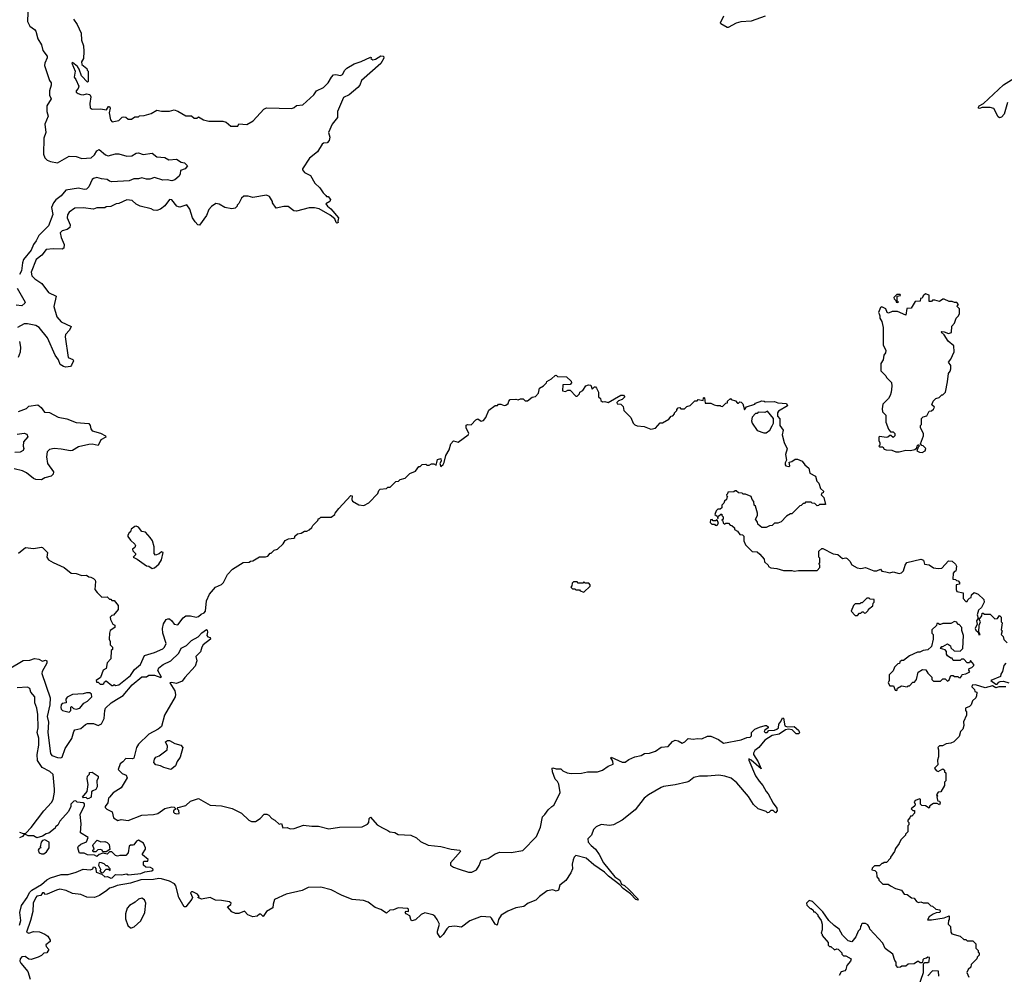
# Model space of a CAD drawing. Extents: x 2472589 to 2662339, y 701009 to 849030.
# Tile 236 of 256: x 2505876 to 2514407, y 822120 to 830392. Entities that reach past the tile are written whole.
import ezdxf

# ---------------------------------------------------------------- set-up
doc = ezdxf.new("R2010")
doc.units = 0

msp = doc.modelspace()

# ---------------------------------------------------------------- linework, layer by layer
at = {"layer": '0CON05XD'}
for points in [[(2505950, 830535), (2505943.8, 830375), (2505962.5, 830335), (2506005, 830306.7), (2506015, 830292.5), (2506033.3, 830225), (2506066, 830175), (2506076.2, 830125), (2506113.3, 830075), (2506115, 830060), (2506093.8, 830015), (2506091.2, 829995), (2506135.6, 829865.6), (2506147.5, 829845), (2506150, 829825), (2506133.8, 829775), (2506133.6, 829736.4), (2506148.8, 829705), (2506110, 829645), (2506110.8, 829595), (2506123.1, 829555), (2506092.5, 829485), (2506101.5, 829415), (2506084.3, 829365.7), (2506083.1, 829225), (2506095, 829196), (2506115, 829175.8), (2506141.7, 829161.7), (2506205, 829151.2), (2506305, 829210), (2506365, 829205.7), (2506415, 829190), (2506494, 829196), (2506525, 829220), (2506545, 829256.2), (2506565, 829266), (2506619.5, 829219.5), (2506642.7, 829212.7), (2506705, 829228), (2506735, 829228), (2506805, 829208), (2506847.1, 829212.9), (2506885, 829233.8), (2506905, 829238), (2506945, 829222.5), (2507025, 829235.8), (2507065, 829203.3), (2507135, 829197.5), (2507168.3, 829178.3), (2507235, 829182.5), (2507275, 829157.5), (2507305, 829150), (2507330, 829125), (2507310.7, 829099.3), (2507270, 829085), (2507266.7, 829055), (2507256.7, 829035), (2507220, 829005), (2507195, 828994.2), (2507155, 829004), (2507115, 829002.5), (2507045, 829024.3), (2507005, 829010.8), (2506975, 829010.6), (2506935, 829021.1), (2506905, 829011.9), (2506865, 829011.9), (2506825, 828996.7), (2506675, 828987.1), (2506655, 828992), (2506635, 829006.2), (2506585, 829011.9), (2506545, 829024), (2506514.3, 829015.7), (2506504.1, 829005.9), (2506475.7, 828944.3), (2506455, 828924), (2506435, 828919.2), (2506385, 828932), (2506276.7, 828915), (2506235.5, 828864.5), (2506189.7, 828830.3), (2506168.6, 828805), (2506150.8, 828765), (2506163.3, 828705), (2506126.4, 828605), (2506042.5, 828522.5), (2506019.4, 828475), (2505995.7, 828445), (2505976.5, 828395), (2505909.1, 828315), (2505900, 828285), (2505892.9, 828215), (2505874.6, 828185)], [(2512335, 830421.2), (2512215, 830378.2), (2512125, 830372.2), (2512085, 830360.9), (2512015, 830324.5), (2512005, 830324.5), (2511951.2, 830355), (2511947.5, 830365), (2511976, 830425)], [(2506342.5, 830395), (2506375, 830350), (2506407.5, 830275), (2506412.5, 830215), (2506430, 830165), (2506432.5, 830115), (2506430, 830055), (2506413, 830027), (2506413.6, 830003.6), (2506458.3, 829968.3), (2506460, 829955), (2506470, 829945), (2506470, 829855), (2506465, 829850), (2506412.5, 829905), (2506391.7, 829961.7), (2506376.7, 829985), (2506335, 830020), (2506327.5, 830015), (2506356.2, 829945), (2506346.7, 829895), (2506363.8, 829873.8), (2506387.5, 829815), (2506384, 829795), (2506366.2, 829775), (2506366.2, 829765), (2506381.4, 829751.4), (2506405, 829742.5), (2506425, 829740.8), (2506455, 829750), (2506483.6, 829743.6), (2506493.6, 829723.6), (2506483.3, 829665), (2506487, 829627), (2506505, 829617.5), (2506575, 829619.2), (2506628, 829612), (2506645, 829640), (2506655, 829640), (2506660, 829625), (2506652, 829585), (2506663.7, 829523.7), (2506676.1, 829506.1), (2506735, 829518), (2506765, 829547.5), (2506775, 829550), (2506796.7, 829546.7), (2506815, 829530), (2506845, 829530), (2506875, 829550), (2506905, 829550), (2506915, 829560), (2506955, 829562.5), (2507015, 829577.5), (2507065, 829607.5), (2507105, 829600), (2507175, 829600), (2507215, 829610), (2507245, 829600), (2507315, 829560), (2507365, 829560), (2507388.3, 829538.3), (2507411.7, 829538.3), (2507425, 829550), (2507470, 829525), (2507515, 829513.3), (2507635, 829513.3), (2507665, 829503.3), (2507705, 829470), (2507765, 829470), (2507775, 829490), (2507845, 829482.5), (2507900, 829515), (2507990, 829615), (2508015, 829627.5), (2508235, 829622.5), (2508255, 829630), (2508273, 829647), (2508330, 829655), (2508425, 829740), (2508447.5, 829775), (2508507.5, 829805), (2508547.5, 829845), (2508576.4, 829893.6), (2508595, 829912.5), (2508615, 829916.7), (2508655, 829907.5), (2508673, 829917), (2508693.3, 829955)], [(2508693.3, 829955), (2508709.3, 829970.7), (2508775, 830010), (2508835, 830030), (2508915, 830067.5), (2508920, 830065), (2508917.5, 830055), (2508935, 830042.9), (2508959.3, 830050.7), (2509005, 830079.2), (2509027.5, 830075), (2509030.7, 830059.3), (2509005, 830012.5), (2508836.2, 829863.8), (2508821.9, 829825), (2508806.4, 829803.6), (2508730.6, 829739.4), (2508681.7, 829718.3), (2508628.8, 829595), (2508630, 829545), (2508582.5, 829485), (2508552.5, 829415), (2508562.5, 829375), (2508557.5, 829345), (2508540, 829325), (2508507.5, 829322.5), (2508497, 829313), (2508455, 829247.5), (2508388.3, 829191.7), (2508325, 829100), (2508325, 829090), (2508345, 829067.5), (2508395, 829042.5), (2508433.3, 828975), (2508475.9, 828935.9), (2508505, 828890), (2508528.3, 828868.3), (2508535, 828860), (2508548.3, 828858.3), (2508570, 828835), (2508563, 828817), (2508530, 828795), (2508542.5, 828775), (2508572, 828752), (2508639.2, 828675), (2508632.5, 828645), (2508635.8, 828635), (2508625, 828628.8), (2508616.7, 828635), (2508606.7, 828665), (2508567.3, 828697.3), (2508471.7, 828751.7), (2508431.7, 828761.7), (2508385, 828762.5), (2508275, 828732.5), (2508250, 828735), (2508201.7, 828771.7), (2508165, 828772.5), (2508098.3, 828758.3), (2508067.5, 828805), (2508067.5, 828815), (2508050, 828845), (2508039.3, 828859.3), (2508015, 828872.5), (2507895, 828850), (2507855, 828862.5), (2507818.3, 828861.7), (2507797.5, 828845), (2507775, 828800), (2507760, 828785), (2507760, 828775), (2507741.7, 828758.3), (2507715, 828752.5), (2507653.6, 828763.6), (2507605, 828792.5), (2507575, 828800), (2507537, 828773), (2507513.9, 828746.1), (2507493.3, 828695), (2507435, 828612.5), (2507420, 828615), (2507395, 828640), (2507372.5, 828675), (2507348.8, 828748.8), (2507325, 828787.5), (2507265, 828767.5), (2507250.7, 828770.7), (2507237, 828777), (2507195, 828830), (2507175, 828832.5), (2507135, 828777.5), (2507095, 828750), (2507065, 828737.5), (2507035, 828742.5), (2507015, 828752.5), (2506920, 828775), (2506885, 828792.5), (2506850, 828825), (2506805, 828830), (2506735, 828797.5), (2506713, 828797), (2506665, 828772.5), (2506625, 828770), (2506615, 828760), (2506545, 828760), (2506515, 828748.8), (2506425, 828760.8), (2506355, 828758), (2506303.3, 828725), (2506289.5, 828700.5), (2506287.5, 828675), (2506313.8, 828615), (2506309.5, 828590.5), (2506287.7, 828572.3), (2506245, 828563.3), (2506226.7, 828545), (2506234, 828505), (2506261.2, 828445), (2506258.3, 828411.7), (2506245, 828403.8), (2506165, 828407.1), (2506105, 828401.2), (2506068.5, 828351.5), (2506018, 828315), (2505974.4, 828205), (2505981.2, 828171.2), (2506005.9, 828145.9), (2506067.5, 828105), (2506125, 828028.8), (2506193.3, 827995), (2506172.9, 827905), (2506197.9, 827817.9), (2506235, 827772.5), (2506321.7, 827731.7), (2506307.9, 827702.1), (2506274, 827665), (2506270, 827645), (2506296.7, 827465), (2506336.1, 827446.1), (2506342.5, 827435), (2506325, 827397.5), (2506315, 827387.5), (2506275, 827381.2), (2506255, 827386.2), (2506226.7, 827405), (2506213.6, 827443.6), (2506183.3, 827485), (2506117.5, 827635), (2506045.8, 827725), (2506015, 827741.9), (2505943, 827757), (2505913.6, 827756.4), (2505856.1, 827723.9)], [(2514435.5, 829675), (2514405, 829573.3), (2514383.6, 829546.4), (2514365, 829542.5), (2514355, 829550), (2514315, 829621.9), (2514285, 829631.8), (2514215, 829630), (2514193.3, 829623.3), (2514184.5, 829624.5), (2514182.5, 829635), (2514188, 829645), (2514226, 829664), (2514401.5, 829828.5), (2514492.2, 829885)], [(2505855.6, 828065), (2505922.5, 827945), (2505920, 827935), (2505895, 827911.2), (2505845, 827917.5)], [(2513695, 826642.5), (2513720, 826655), (2513727.5, 826675), (2513705, 826700), (2513692.5, 826702.5), (2513680, 826715), (2513707.5, 826785), (2513707, 826807), (2513680, 826855), (2513680, 826875), (2513690, 826885), (2513690, 826935), (2513705, 826950), (2513735, 826960), (2513755, 827000), (2513775, 827002.5), (2513795, 827017.5), (2513802.5, 827035), (2513780, 827055), (2513790, 827085), (2513815, 827110), (2513841.7, 827118.3), (2513865, 827140), (2513875, 827140), (2513897.5, 827165), (2513916.2, 827255), (2513923.6, 827326.4), (2513937.5, 827345), (2513942.5, 827365), (2513942.5, 827395), (2513923.3, 827425), (2513945, 827450), (2513972.5, 827515), (2513970, 827565), (2513920, 827605), (2513885, 827660), (2513860, 827685), (2513865, 827690), (2513885, 827687.5), (2513925, 827672.5), (2513948.3, 827681.7), (2513953, 827737), (2513977, 827763), (2513990, 827805), (2514010, 827825), (2514020, 827845), (2514020, 827885), (2514000, 827905), (2514001.7, 827918.3), (2514010, 827925), (2513995, 827940), (2513975, 827940), (2513955, 827950), (2513928.3, 827948.3), (2513885, 827970), (2513875, 827970), (2513845, 827950), (2513805, 827962.5), (2513785, 827960), (2513775, 827950), (2513755, 827950), (2513757.5, 828005), (2513725, 828016.7), (2513705, 828000), (2513695, 827980), (2513680, 827975), (2513678.3, 827951.7), (2513635, 827950), (2513599.3, 827890.7), (2513561.7, 827888.3), (2513555, 827830), (2513483, 827863), (2513435, 827862.5), (2513405, 827850), (2513393, 827853), (2513380, 827885), (2513345, 827902.5), (2513333, 827897), (2513317.5, 827855), (2513321.7, 827841.7), (2513330, 827825), (2513330, 827805), (2513347, 827777), (2513356.7, 827725), (2513356.7, 827575), (2513380, 827525), (2513377.5, 827505), (2513363.3, 827485), (2513357, 827443), (2513338.3, 827411.7), (2513338.3, 827348.3), (2513380, 827305), (2513385, 827290), (2513428.3, 827248.3), (2513432.5, 827215), (2513427.5, 827165), (2513417.5, 827135), (2513405, 827110), (2513355, 827060), (2513348.3, 827018.3), (2513353, 826993), (2513380, 826965), (2513380, 826905), (2513403, 826843), (2513421.7, 826821.7), (2513445, 826820), (2513460, 826805), (2513460, 826785), (2513445, 826770), (2513425, 826790), (2513415, 826790), (2513397, 826773), (2513385, 826770), (2513325, 826780), (2513320, 826775), (2513320, 826745), (2513330, 826725), (2513330, 826705), (2513320, 826695), (2513325, 826690), (2513355, 826690), (2513365, 826670), (2513383.6, 826663.6), (2513431.7, 826661.7), (2513468.3, 826648.3), (2513495, 826647.5), (2513555, 826662.5), (2513595, 826660), (2513631.7, 826668.3), (2513648.3, 826681.7), (2513651.7, 826698.3), (2513665, 826710), (2513670, 826695), (2513661.7, 826688.3), (2513650, 826655), (2513673, 826643), (2513695, 826642.5)], [(2513485, 827940), (2513490, 827945), (2513480, 827955), (2513480, 827995), (2513508.3, 828001.7), (2513505, 828010), (2513475, 828010), (2513450, 827985), (2513451.7, 827971.7), (2513468.3, 827958.3), (2513470, 827945), (2513485, 827940)], [(2505874.5, 827604.5), (2505883.3, 827555), (2505879.3, 827510.7), (2505864.2, 827465)], [(2510215, 827107.5), (2510237.5, 827107.5), (2510255, 827090), (2510275, 827090), (2510315, 827120), (2510345, 827127.5), (2510372.5, 827155), (2510380.7, 827199.3), (2510415, 827220), (2510440, 827245), (2510443.6, 827256.4), (2510485, 827280), (2510515, 827307.5), (2510525, 827310), (2510535, 827300), (2510615, 827296.7), (2510655, 827260), (2510657.5, 827245), (2510645, 827230), (2510581.7, 827228.3), (2510580, 827175), (2510605, 827170), (2510625, 827180), (2510645, 827180), (2510695, 827130), (2510705, 827130), (2510725, 827150), (2510730, 827165), (2510755, 827177.5), (2510781.9, 827218.1), (2510805, 827228), (2510823.6, 827223.6), (2510835, 827190), (2510855, 827210), (2510865, 827210), (2510875, 827200), (2510890, 827165), (2510890, 827125), (2510908.3, 827108.3), (2510911.7, 827091.7), (2510925, 827080), (2510945, 827082.5), (2510975, 827073.3), (2511085, 827136.7), (2511108.3, 827138.3), (2511117, 827127), (2511115, 827120), (2511095, 827100), (2511065, 827090), (2511050, 827075), (2511051.7, 827061.7), (2511085, 827060), (2511105, 827040), (2511110, 827005), (2511170, 826945), (2511190, 826895), (2511205, 826880), (2511225, 826872.5), (2511287, 826867), (2511345, 826843.3), (2511385, 826852.5), (2511425, 826897.5), (2511445, 826897.5), (2511499.3, 826930.7), (2511520, 826955), (2511535, 826960), (2511550, 826975), (2511550, 826985), (2511570, 827005), (2511570, 827015), (2511581.7, 827028.3), (2511595, 827030), (2511605, 827020), (2511635, 827020), (2511655, 827040), (2511685, 827050), (2511725, 827090), (2511745, 827090), (2511755, 827100), (2511797.5, 827092.5), (2511800, 827115), (2511805, 827117.5), (2511810, 827115), (2511815, 827070), (2511865, 827070), (2511893, 827053), (2511915, 827050), (2511945, 827050), (2511951.7, 827041.7), (2511965, 827040), (2511995, 827070), (2512008.3, 827071.7), (2512010, 827085), (2512035, 827110), (2512041.7, 827101.7), (2512078.3, 827088.3), (2512095, 827070), (2512105, 827070), (2512115, 827080), (2512128.3, 827078.3), (2512141.7, 827061.7), (2512155, 827010), (2512173, 827037), (2512245, 827060), (2512251.7, 827068.3), (2512305, 827090), (2512327, 827087), (2512335, 827080), (2512415, 827082.5), (2512445, 827072.5), (2512520, 827065), (2512527.5, 827045), (2512450, 827000), (2512442.5, 826985), (2512442.5, 826955), (2512461.7, 826931.7), (2512462.5, 826875), (2512492.5, 826835), (2512482.5, 826795), (2512498.3, 826728.3), (2512527, 826673), (2512510, 826625), (2512520, 826575), (2512507.5, 826552.5), (2512508.1, 826535), (2512515, 826524.4), (2512540.7, 826519.3), (2512547.5, 826525), (2512541.7, 826558.3), (2512567, 826563), (2512595, 826582.5), (2512615, 826582.5), (2512655, 826567.5), (2512677.5, 826535), (2512712.5, 826505), (2512721.7, 826461.7), (2512770, 826435), (2512781.7, 826391.7), (2512800, 826375), (2512815, 826330), (2512840, 826305), (2512838.3, 826291.7), (2512825, 826290), (2512820, 826275), (2512842.5, 826252.5), (2512858.3, 826191.7), (2512805, 826190), (2512798.3, 826181.7), (2512785, 826180), (2512765, 826200), (2512743, 826203), (2512735, 826210), (2512685, 826210), (2512675, 826200), (2512665, 826200), (2512648.3, 826181.7), (2512635, 826180), (2512565, 826110), (2512555, 826110), (2512520.7, 826089.3), (2512475, 826040), (2512445, 826030), (2512415, 826030), (2512395, 826010), (2512373, 826007), (2512345, 825990), (2512305, 825990), (2512291.7, 826001.7), (2512271.7, 826021.7), (2512268.3, 826038.3), (2512250, 826065), (2512270, 826095), (2512267.5, 826115), (2512250, 826175), (2512240, 826185), (2512237, 826217), (2512223, 826233), (2512215, 826260), (2512165, 826280), (2512145, 826280), (2512135, 826290), (2512103, 826293), (2512085, 826310), (2512075, 826310), (2512065, 826300), (2512011.7, 826298.3), (2512008.3, 826281.7), (2512000, 826275), (2512001.7, 826261.7), (2512010, 826255), (2512001.7, 826248.3), (2512000, 826235), (2511981.7, 826218.3), (2511978.3, 826201.7), (2511960, 826185), (2511958.3, 826161.7), (2511945, 826150), (2511925, 826150), (2511910, 826135), (2511900, 826105), (2511918.3, 826088.3), (2511925, 826070), (2511931.7, 826088.3), (2511951.7, 826108.3), (2511958.3, 826108.3), (2511960, 826095), (2511970, 826085), (2511970, 826065), (2511960, 826055), (2511968.3, 826048.3), (2511971.7, 826031.7), (2511985, 826020), (2511995, 826030), (2512018.3, 826028.3), (2512031.7, 826011.7), (2512045, 826010), (2512068.3, 825988.3), (2512070, 825975), (2512095, 825960), (2512115, 825930), (2512138.3, 825928.3), (2512150, 825915), (2512150, 825875), (2512165, 825840), (2512223, 825783), (2512265, 825780), (2512289.3, 825759.3), (2512327, 825717), (2512330, 825695), (2512360, 825665), (2512363.6, 825653.6), (2512383, 825643), (2512435, 825637.5), (2512495, 825620), (2512565, 825620), (2512585, 825612.5), (2512625, 825620), (2512785, 825620), (2512810, 825645), (2512810, 825665), (2512800, 825675), (2512810, 825685), (2512810, 825725), (2512800, 825735), (2512800, 825785), (2512825, 825810), (2512835, 825810), (2512925, 825763.3), (2512965, 825757.5), (2513005, 825723.8), (2513035, 825727.5), (2513045, 825722.5), (2513068.3, 825698.3), (2513085, 825666.7), (2513132.7, 825642.7), (2513165, 825637.5), (2513205, 825643.8), (2513275.7, 825615.7), (2513303.1, 825616.9), (2513335, 825630), (2513345, 825613.3), (2513381.7, 825608.3), (2513415, 825598.8), (2513445, 825606.7), (2513495, 825594), (2513515, 825600), (2513533.6, 825616.4), (2513547.5, 825665), (2513561.7, 825688.3), (2513685, 825717.5), (2513707, 825707), (2513715, 825672.5), (2513755, 825667.5), (2513795, 825642.5), (2513835, 825637.5), (2513865, 825640), (2513925, 825702.5), (2513955, 825700), (2513985, 825672.5), (2513993.3, 825655), (2513988.3, 825611.7), (2513975, 825610), (2513963, 825597), (2513960, 825545), (2513985, 825540), (2513991.7, 825531.7), (2514008.3, 825528.3), (2514020, 825515), (2514018.3, 825501.7), (2513990, 825495), (2513990, 825455), (2513997, 825437), (2514050, 825425), (2514050, 825375), (2514075, 825350), (2514085, 825350), (2514090, 825365), (2514105, 825380), (2514120, 825385), (2514121.7, 825408.3), (2514145, 825427.5), (2514180, 825415), (2514228.8, 825368.8), (2514231.2, 825345), (2514210.7, 825299.3), (2514184.2, 825275), (2514172.5, 825235), (2514180, 825205), (2514166.4, 825183.6), (2514170.8, 825155), (2514154.2, 825115), (2514160.6, 825100.6), (2514180, 825085), (2514185, 825060), (2514197.5, 825065), (2514187.5, 825085), (2514190, 825145), (2514200, 825175), (2514190, 825195), (2514212.5, 825225), (2514215, 825250), (2514225, 825250), (2514235, 825240), (2514285, 825240), (2514325, 825200), (2514348.3, 825201.7), (2514365, 825230), (2514380, 825215), (2514380, 825175), (2514387.5, 825165), (2514380, 825105), (2514390, 825095), (2514380, 825065), (2514397, 825047), (2514401.7, 825021.7), (2514431.7, 824991.7)], [(2505865, 825770), (2505925, 825817.5), (2505995, 825810), (2506065, 825820), (2506075, 825817.5), (2506105, 825787.5), (2506117.5, 825775), (2506112.5, 825735), (2506125, 825712.5), (2506165, 825686.7), (2506260, 825645), (2506322.5, 825595), (2506365, 825593.8), (2506415, 825576.7), (2506455, 825577.5), (2506475, 825562.5), (2506491.7, 825561.7), (2506515, 825550), (2506530, 825535), (2506533, 825523), (2506527.5, 825455), (2506547, 825427), (2506588.3, 825388.3), (2506635, 825390), (2506655, 825370), (2506665, 825370), (2506675, 825360), (2506695, 825360), (2506730, 825315), (2506728.3, 825281.7), (2506688.3, 825231.7), (2506675, 825230), (2506660, 825215), (2506663, 825193), (2506682.5, 825155), (2506700, 825145), (2506700, 825125), (2506660.7, 825099.3), (2506653.8, 825075), (2506652.5, 825025), (2506660, 825005), (2506660, 824975), (2506680, 824955), (2506680, 824935), (2506670, 824925), (2506667, 824853), (2506635, 824820), (2506625, 824770), (2506600, 824755), (2506577, 824693), (2506540, 824665), (2506541.7, 824651.7), (2506555, 824650), (2506573, 824633), (2506595, 824632.5), (2506605, 824640), (2506610, 824655), (2506625, 824662.5), (2506673, 824623), (2506687, 824623), (2506695, 824630), (2506705, 824622.5), (2506735, 824628.8), (2506835, 824708.1), (2506870, 824760), (2506923.3, 824805), (2506957.7, 824882.3), (2507045, 824908), (2507115, 824941.2), (2507130, 824955), (2507143.8, 824985), (2507117.5, 825075), (2507114.3, 825115), (2507122.9, 825157.1), (2507145.9, 825194.1), (2507159.3, 825200.7), (2507175, 825198.8), (2507195, 825183.3), (2507215, 825153.3), (2507245, 825147.5), (2507292.1, 825207.9), (2507314.4, 825225.6), (2507355, 825227.1), (2507405, 825215.8), (2507425, 825220.8), (2507448.6, 825241.4), (2507475, 825250.8), (2507486.9, 825265), (2507494, 825355), (2507521.2, 825415), (2507572.5, 825475), (2507623.6, 825496.4), (2507642.5, 825515), (2507677, 825583), (2507720.7, 825629.3), (2507813, 825687), (2507865, 825690), (2507875, 825700), (2507895, 825702.5), (2507953.6, 825736.4), (2508005, 825736.2), (2508025, 825742.5), (2508045, 825770), (2508055, 825770), (2508080, 825795), (2508110, 825805), (2508159.3, 825850.7), (2508175, 825880), (2508205, 825892.5), (2508251.7, 825898.3), (2508260, 825905), (2508260, 825915), (2508283, 825937), (2508315, 825942.5), (2508345, 825960), (2508365, 825960), (2508385, 825970), (2508408.3, 825991.7), (2508415, 826010), (2508458.3, 826051.7), (2508465, 826070), (2508475, 826070), (2508485, 826080), (2508575, 826080), (2508607, 826103), (2508610, 826115), (2508642.5, 826155), (2508745, 826267.5), (2508757, 826267), (2508752.5, 826235), (2508760.7, 826220.7), (2508815, 826187.5), (2508857, 826183), (2508900, 826205), (2508980, 826285), (2508988.3, 826311.7), (2509000, 826325), (2509055, 826330), (2509065, 826340), (2509085, 826340), (2509135, 826390), (2509157, 826393), (2509173, 826407), (2509215, 826420), (2509255, 826460), (2509305, 826480), (2509335, 826520), (2509345, 826520), (2509363, 826537), (2509395, 826540), (2509405, 826532.5), (2509425, 826532.5), (2509445, 826542.5), (2509465, 826542.5), (2509485, 826532.5), (2509495, 826580), (2509525, 826590), (2509526.7, 826565), (2509517.5, 826545), (2509525, 826520), (2509545, 826537.5), (2509553.3, 826555), (2509568.8, 826615), (2509595.9, 826664.1), (2509611.2, 826715), (2509635, 826742.5), (2509675, 826730), (2509762.5, 826795), (2509767.5, 826805), (2509743.3, 826855), (2509745, 826877.5), (2509755, 826882.5), (2509788.3, 826881.7), (2509827, 826923), (2509845, 826932.5), (2509875, 826912.5), (2509895, 826917.5), (2509916.1, 826943.9), (2509941.7, 827008.3), (2509995, 827050), (2510015, 827050), (2510025, 827060), (2510045, 827060), (2510075, 827047.5), (2510089.3, 827050.7), (2510107.5, 827065), (2510113, 827087), (2510125, 827100), (2510175, 827102.5), (2510195, 827097.5), (2510215, 827107.5)], [(2505865, 826997.5), (2505935, 827023.8), (2505956.1, 827043.9), (2506033, 827053), (2506061.7, 827031.7), (2506091.7, 826991.7), (2506135, 826987.5), (2506208.3, 826948.3), (2506285, 826934.2), (2506365, 826900.8), (2506475, 826892.5), (2506487.5, 826875), (2506492.5, 826845), (2506505, 826830), (2506575, 826808.1), (2506620, 826785), (2506622.5, 826775), (2506577.7, 826752.3), (2506555, 826703.3), (2506503.6, 826713.6), (2506475, 826712), (2506385, 826690.8), (2506335, 826660), (2506315, 826654.3), (2506235, 826670.6), (2506175, 826675.6), (2506135, 826667.5), (2506113.7, 826646.3), (2506107.1, 826605), (2506117.5, 826545), (2506170, 826475), (2506165.9, 826454.1), (2506150, 826435), (2506095, 826422), (2506065, 826405.7), (2506015, 826406), (2505995, 826416), (2505936.2, 826466.2), (2505901.7, 826481.7), (2505828.9, 826498.9)], [(2512345, 826812.5), (2512376.4, 826833.6), (2512397, 826873), (2512407.5, 826895), (2512407.5, 826935), (2512355, 827000), (2512331.7, 826988.3), (2512275, 826990), (2512265, 826980), (2512251.7, 826978.3), (2512221.7, 826948.3), (2512217.5, 826915), (2512222.5, 826895), (2512265, 826832.5), (2512323, 826813), (2512345, 826812.5)], [(2505855, 826801.2), (2505915, 826810), (2505939.3, 826799.3), (2505946.4, 826776.4), (2505910, 826735), (2505906.7, 826695), (2505912.5, 826675), (2505905, 826657.5), (2505880, 826645), (2505835, 826642.5)], [(2507025, 825637.5), (2507045, 825642.5), (2507082.5, 825675), (2507105, 825710), (2507120, 825775), (2507105, 825780), (2507085, 825762.5), (2507051.7, 825751.7), (2507042.5, 825765), (2507042.5, 825825), (2507026.7, 825875), (2507007.5, 825905), (2506965, 825950), (2506935, 825957.5), (2506905, 825993.3), (2506885, 826003.3), (2506875, 826000), (2506841.7, 825978.3), (2506837.5, 825955), (2506823.6, 825946.4), (2506813.3, 825925), (2506813.9, 825913.9), (2506835, 825882.5), (2506875, 825847.5), (2506880, 825835), (2506873, 825817), (2506853.8, 825805), (2506855, 825790), (2506880, 825765), (2506880, 825755), (2506860, 825735), (2506895, 825717.5), (2506975, 825660), (2506995, 825656.7), (2507025, 825637.5)], [(2511915, 826010), (2511930, 826025), (2511918.3, 826058.3), (2511905, 826050), (2511885, 826050), (2511875, 826060), (2511861.7, 826058.3), (2511860, 826035), (2511871.7, 826021.7), (2511895, 826020), (2511901.7, 826011.7), (2511915, 826010)], [(2510765, 825430), (2510818.3, 825481.7), (2510820, 825495), (2510808.3, 825508.3), (2510775, 825510), (2510765, 825520), (2510755, 825510), (2510715, 825510), (2510705, 825520), (2510675, 825520), (2510661.7, 825508.3), (2510660, 825485), (2510650, 825475), (2510665, 825460), (2510685, 825460), (2510695, 825450), (2510725, 825450), (2510731.7, 825441.7), (2510765, 825430)], [(2513135, 825230), (2513151.7, 825248.3), (2513165, 825250), (2513175, 825260), (2513185, 825260), (2513195, 825250), (2513208.3, 825251.7), (2513228.3, 825271.7), (2513230, 825285), (2513268.3, 825311.7), (2513270, 825335), (2513280, 825345), (2513278.3, 825368.3), (2513245, 825370), (2513235, 825380), (2513215, 825380), (2513175, 825340), (2513165, 825340), (2513155, 825330), (2513115, 825330), (2513100, 825315), (2513080, 825265), (2513115, 825230), (2513135, 825230)], [(2513475, 824580), (2513481.7, 824598.3), (2513515, 824620), (2513565, 824610), (2513575, 824620), (2513585, 824620), (2513615, 824650), (2513628.3, 824651.7), (2513647, 824673), (2513661.7, 824738.3), (2513698.3, 824761.7), (2513728.3, 824758.3), (2513745, 824730), (2513780, 824695), (2513780, 824675), (2513795, 824660), (2513855, 824660), (2513875, 824680), (2513895, 824680), (2513915, 824660), (2513928.3, 824671.7), (2513945, 824710), (2513965, 824710), (2513975, 824700), (2514005, 824700), (2514011.7, 824691.7), (2514025, 824690), (2514040, 824705), (2514041.7, 824718.3), (2514075, 824722.5), (2514108.3, 824741.7), (2514100, 824755), (2514101.7, 824768.3), (2514125, 824777.5), (2514143, 824797), (2514143.3, 824805), (2514115, 824840), (2514105, 824820), (2514085, 824820), (2514055, 824850), (2514035, 824850), (2514025, 824840), (2513965, 824840), (2513955, 824860), (2513945, 824860), (2513915, 824880), (2513907.5, 824895), (2513907, 824917), (2513895, 824930), (2513853, 824943), (2513865, 824960), (2513875, 824960), (2513915, 824982.5), (2513940, 824965), (2513945, 824950), (2513973, 824923), (2514025, 824920), (2514047, 824943), (2514052.5, 825055), (2514038.3, 825098.3), (2514040, 825125), (2514015, 825150), (2514005, 825150), (2513995, 825170), (2513975, 825177.5), (2513945, 825160), (2513875, 825160), (2513855, 825150), (2513845, 825150), (2513835, 825160), (2513821.7, 825158.3), (2513818.3, 825141.7), (2513780, 825105), (2513780, 825075), (2513790, 825065), (2513790, 825025), (2513775, 824960), (2513745, 824930), (2513703, 824927), (2513675, 824910), (2513655, 824910), (2513585, 824880), (2513535, 824840), (2513515, 824840), (2513501.7, 824828.3), (2513498.3, 824811.7), (2513485, 824810), (2513455, 824780), (2513445, 824750), (2513410, 824715), (2513410, 824665), (2513400, 824645), (2513415, 824620), (2513448.3, 824618.3), (2513461.7, 824581.7), (2513475, 824580)], [(2505785, 824765.5), (2505905, 824840), (2505965, 824841.4), (2506005, 824856.7), (2506041.7, 824851.7), (2506073.9, 824833.9), (2506099.3, 824840.7), (2506112.5, 824835), (2506111.2, 824815), (2506071.2, 824745), (2506068, 824725), (2506139.4, 824515), (2506136.4, 824455), (2506115.5, 824355), (2506124.6, 824305), (2506119.6, 824215), (2506144.1, 824034.1), (2506155, 824016.7), (2506205, 823997.5), (2506233.9, 823996.1), (2506245, 824002.5), (2506270.6, 824075), (2506327.4, 824162.6), (2506345, 824223.3), (2506355, 824238.8), (2506405, 824250.6), (2506445, 824285.6), (2506465, 824293.3), (2506515, 824292.5), (2506555, 824275.6), (2506585, 824290.6), (2506608.5, 824335), (2506613.5, 824405), (2506620.6, 824425), (2506668.1, 824471.9), (2506715, 824500.5), (2506773, 824537), (2506851.3, 824628.7), (2506935, 824697.1), (2506975, 824698), (2506995, 824710.8), (2507045, 824712.2), (2507099.5, 824690.5), (2507103.3, 824695), (2507073.4, 824753.4), (2507082.5, 824775), (2507120, 824805), (2507185, 824835.8), (2507255, 824903.8), (2507275, 824946.7), (2507320.3, 824969.7), (2507365, 825012), (2507422.5, 825045), (2507455, 825080), (2507495, 825107.5), (2507501.7, 825101.7), (2507503.3, 825085), (2507497.1, 825055), (2507505, 825044.3), (2507527, 825037), (2507528, 825025), (2507466, 824975), (2507454.5, 824955.5), (2507443.8, 824915), (2507403.3, 824875), (2507410, 824835), (2507395, 824791.2), (2507307.1, 824692.9), (2507285, 824658.6), (2507235, 824639.2), (2507191.2, 824648.8), (2507177.5, 824645), (2507220, 824575), (2507226.7, 824545), (2507222.5, 824525), (2507130, 824365), (2507103.6, 824266.4), (2507076.1, 824243.9), (2506995, 824201.2), (2506905, 824113.3), (2506888.8, 824085), (2506866.4, 823993.6), (2506853.6, 823986.4), (2506795, 823990.8), (2506769.8, 823960.2), (2506746.2, 823943.8), (2506730, 823895), (2506765, 823858.8), (2506797.5, 823845), (2506806.4, 823823.6), (2506753.9, 823736.1), (2506685, 823691.2), (2506653.8, 823655), (2506646.2, 823645), (2506638.8, 823605), (2506617.5, 823575), (2506617.5, 823565), (2506630.7, 823550.7), (2506678.3, 823528.3), (2506690, 823475), (2506725, 823452.5), (2506755, 823460), (2506815, 823453.8), (2506935, 823497.5), (2507035, 823504.2), (2507073.8, 823513.8), (2507132.3, 823557.7), (2507195, 823570), (2507215, 823567.5), (2507230, 823555), (2507207.5, 823535), (2507207.5, 823525), (2507217.5, 823515), (2507235, 823510), (2507257, 823513), (2507255, 823540), (2507240, 823555), (2507250, 823565), (2507315, 823582.5), (2507355, 823620), (2507425, 823642.5), (2507525, 823586.7), (2507625, 823580), (2507717.7, 823557.7), (2507797.5, 823515), (2507862.5, 823455), (2507885, 823443.3), (2507920, 823445), (2507959.3, 823470.7), (2507993, 823507), (2508017, 823507), (2508035, 823500), (2508060.7, 823470.7), (2508086.4, 823456.4), (2508125, 823420), (2508145, 823427.5), (2508155, 823390), (2508193.3, 823393.3), (2508219.3, 823379.3), (2508255, 823383.8), (2508335, 823413.3), (2508406.1, 823403.9), (2508465, 823403.8), (2508555, 823381.2), (2508646.4, 823393.6), (2508843, 823397), (2508889.3, 823420.7), (2508900, 823435), (2508905, 823470), (2508915, 823480), (2508973.6, 823413.6), (2509018.3, 823388.3), (2509067, 823367), (2509083, 823353), (2509125, 823347.5), (2509155, 823332.5), (2509266.4, 823326.4), (2509315, 823302.5), (2509349.3, 823269.3), (2509415, 823237.5), (2509525, 823226.7), (2509613.6, 823203.6), (2509690, 823195), (2509696.2, 823185), (2509608.7, 823085), (2509609.6, 823065), (2509635, 823047.3), (2509685, 823030), (2509763.8, 823005), (2509795, 823004.7), (2509835.3, 823024.7), (2509858.2, 823061.8), (2509875, 823108), (2509935, 823122), (2509995, 823164.2), (2510035, 823178), (2510135, 823173.8), (2510235, 823191.2), (2510355, 823312.5), (2510389.2, 823395), (2510406.7, 823485), (2510427.5, 823505), (2510454.1, 823545.9), (2510487.5, 823575)], [(2514420, 824815), (2514403, 824797), (2514392.5, 824745), (2514378.3, 824721.7), (2514375, 824700), (2514290, 824665), (2514335, 824633.3), (2514345, 824633.3), (2514358.8, 824651.2), (2514372.3, 824657.7), (2514398.8, 824661.2), (2514445, 824646.5)], [(2514420.2, 824609.8), (2514358.6, 824611.4), (2514335, 824601.4), (2514305, 824620), (2514241.2, 824601.2), (2514157, 824627), (2514127.5, 824625), (2514125, 824610), (2514148.3, 824588.3), (2514151.7, 824571.7), (2514170, 824565), (2514167, 824533), (2514160, 824515), (2514131.7, 824488.3), (2514120, 824455), (2514105, 824440), (2514070, 824425), (2514070, 824405), (2514080, 824395), (2514080, 824365), (2514053, 824307), (2514057, 824277), (2514046.7, 824245), (2514027.5, 824222.5), (2514015, 824180), (2513970, 824135), (2513945, 824122.5), (2513903, 824117), (2513871.7, 824098.3), (2513845, 824100), (2513830, 824085), (2513837.5, 824065), (2513836.7, 824005), (2513827.5, 823975), (2513830, 823935), (2513802.5, 823905), (2513817.5, 823885), (2513835, 823876.7), (2513875, 823900), (2513888.3, 823888.3), (2513890, 823875), (2513900, 823865), (2513900, 823795), (2513890, 823785), (2513890, 823755), (2513858.3, 823701.7), (2513835, 823697.5), (2513820, 823675), (2513830, 823665), (2513822.5, 823657.5), (2513828.3, 823628.3), (2513831.7, 823621.7), (2513845, 823620)], [(2505875, 823352.5), (2505905, 823340), (2505928.3, 823341.7), (2505976.7, 823393.3), (2506085, 823537.5), (2506151.7, 823608.3), (2506165.7, 823635), (2506177, 823697), (2506178.9, 823725), (2506165, 823850), (2506137, 823877), (2506070.6, 823910.6), (2506031.3, 823971.3), (2506026.4, 824025), (2506042.2, 824105), (2506041.4, 824165), (2506028.6, 824215), (2506035.6, 824255), (2506032.3, 824372.3), (2506023.3, 824425), (2506007, 824473), (2506006.7, 824525), (2505973.3, 824565), (2505965, 824597.5), (2505945, 824606.7), (2505855, 824602.5)], [(2506305, 824392.5), (2506320, 824405), (2506320, 824435), (2506325, 824440), (2506343, 824423), (2506365, 824416.7), (2506396.7, 824425), (2506430.7, 824469.3), (2506465, 824487.5), (2506500, 824525), (2506498.3, 824548.3), (2506485, 824560), (2506455, 824560), (2506425, 824550), (2506335, 824543.3), (2506288.3, 824521.7), (2506276.7, 824505), (2506278.3, 824471.7), (2506245, 824467.5), (2506234.2, 824455.8), (2506232.7, 824432.7), (2506236.4, 824416.4), (2506246.4, 824406.4), (2506305, 824392.5)], [(2510487.5, 823575), (2510505, 823586.7), (2510515.7, 823604.3), (2510557.5, 823695), (2510547, 823767), (2510535, 823790), (2510515, 823810), (2510492.5, 823875), (2510490, 823905), (2510495, 823910), (2510525, 823900), (2510565, 823900), (2510583, 823883), (2510620, 823865), (2510655, 823860), (2510743, 823863), (2510797, 823873), (2510883, 823873), (2510925, 823887.5), (2510975, 823923.3), (2511018, 823942), (2511015.7, 823965.7), (2510997.5, 823995), (2511000, 824000), (2511095, 823956.7), (2511121.7, 823958.3), (2511155, 823982.5), (2511205, 824003.3), (2511260, 824015), (2511288.3, 824031.7), (2511333, 824037), (2511385, 824053.3), (2511435, 824086.7), (2511495, 824093.3), (2511533.6, 824136.4), (2511555, 824147.5), (2511581.7, 824141.7), (2511615, 824122.5), (2511640, 824135), (2511668.3, 824161.7), (2511715, 824156.7), (2511745, 824163.3), (2511785, 824160), (2511835, 824182.5), (2511865, 824182.5), (2511930, 824155), (2511975, 824122), (2512127.6, 824152.4), (2512175, 824170.6), (2512205, 824174.4), (2512216.2, 824185), (2512217.5, 824215), (2512245, 824242.5), (2512285, 824262.5), (2512335, 824276.7), (2512347, 824277), (2512360, 824265), (2512360, 824255), (2512333.6, 824236.4), (2512327.5, 824225), (2512335, 824214.4), (2512352.5, 824215), (2512366.2, 824233.8), (2512415, 824236), (2512435, 824242.9), (2512449.2, 824255), (2512453, 824287), (2512470.7, 824309.3), (2512485, 824342.5), (2512495, 824340), (2512505, 824273.3), (2512525, 824264), (2512585, 824268), (2512622.9, 824235), (2512634, 824215), (2512627.1, 824202.9), (2512605, 824202.5), (2512569.1, 824239.1), (2512536.7, 824243.3), (2512510.9, 824239.1), (2512455, 824201.2), (2512395, 824187.8), (2512331.7, 824148.3), (2512280, 824085), (2512245, 824060), (2512233.4, 824036.6), (2512234.6, 824025), (2512275, 823961.4), (2512299.3, 823900.7), (2512215, 823975.7), (2512195, 823986.7), (2512193.8, 823976.2), (2512250.5, 823840.5), (2512282, 823792), (2512315, 823756.7), (2512342.5, 823705), (2512362.5, 823685), (2512403, 823603), (2512435, 823560), (2512440, 823535), (2512425, 823520), (2512405, 823540), (2512385, 823540), (2512368.3, 823521.7), (2512355, 823520), (2512345, 823530), (2512275, 823552.5), (2512235, 823592.5), (2512190.3, 823660.3), (2512089.3, 823779.3), (2512039.8, 823819.8), (2511985, 823838.1), (2511934.1, 823845.9), (2511835, 823836), (2511765, 823837.5), (2511715.8, 823824.2), (2511675, 823791.4), (2511655, 823783.3), (2511555, 823761.2), (2511455, 823748), (2511435, 823738.8), (2511325, 823674), (2511286.7, 823645), (2511208.8, 823545), (2511095.4, 823454.6), (2511020, 823415), (2510985, 823408.6), (2510915, 823417.5), (2510871.3, 823398.7), (2510848, 823375), (2510830, 823325), (2510800, 823295), (2510802, 823265), (2510826.7, 823235), (2510863.8, 823205), (2510897, 823157), (2510934.4, 823085), (2511033.6, 822963.6), (2511075.3, 822935.3), (2511091.1, 822901.1), (2511115, 822890.6), (2511155, 822855.7), (2511231.4, 822775), (2511235, 822761.2), (2511215, 822768.6), (2511168.5, 822818.5), (2511104.7, 822864.7), (2511076.1, 822896.1), (2510978.9, 822968.9), (2510944, 823005), (2510849.4, 823069.4), (2510785.6, 823125), (2510695, 823148.8), (2510679.5, 823135), (2510672.1, 823112.1), (2510663.5, 823075), (2510666, 823035), (2510652, 822998), (2510607.7, 822932.3), (2510555, 822893.3), (2510545, 822847.5), (2510525, 822840), (2510495, 822850.8), (2510445, 822844.5), (2510378.6, 822795), (2510348, 822762), (2510282.5, 822735), (2510243.2, 822706.8), (2510174.5, 822694.5), (2510105, 822667.1), (2510048.9, 822631.1), (2510025.6, 822595), (2510013.3, 822546.7), (2509995, 822553.8), (2509965, 822606.7), (2509955, 822613.8), (2509875, 822619.4), (2509775, 822584.5), (2509705, 822528), (2509645, 822538), (2509595, 822531.2), (2509576.2, 822515), (2509545, 822463.3), (2509520, 822440), (2509496.2, 822476.2), (2509495.8, 822495), (2509512, 822555), (2509493.8, 822595), (2509473.2, 822623.2), (2509454.5, 822634.5), (2509385, 822651.4), (2509355, 822639.2), (2509305, 822591.2), (2509275, 822583.8), (2509264, 822595), (2509255, 822626.7), (2509225, 822642.5), (2509216.2, 822655), (2509225, 822666.2), (2509245.7, 822664.3), (2509245, 822683.3), (2509235, 822688.9), (2509156.7, 822695), (2509115, 822677.8), (2509083.8, 822675), (2509055, 822650), (2509005, 822681.3), (2508955, 822700), (2508895, 822743.6), (2508855, 822760.4), (2508757.6, 822767.6), (2508664.6, 822804.6), (2508575, 822852.9), (2508485, 822874.6), (2508375, 822870.9), (2508322.6, 822847.4), (2508185, 822813.5), (2508085, 822766.7), (2508073.3, 822726.7), (2508070, 822695), (2508013.3, 822665), (2507985, 822620), (2507965, 822640), (2507955, 822640), (2507935, 822623.3), (2507895, 822617.5), (2507853.9, 822633.9), (2507825, 822667.5), (2507775, 822647.5), (2507745, 822647.5), (2507715, 822662.5), (2507677.5, 822705), (2507706.2, 822725), (2507708.8, 822735), (2507695, 822746.7), (2507625, 822760), (2507572.4, 822762.4), (2507525, 822784), (2507450.7, 822770.7), (2507420, 822785), (2507430, 822795), (2507416, 822815), (2507375, 822835.8), (2507364.3, 822835.7), (2507356.2, 822825), (2507373.3, 822785), (2507368.3, 822771.7), (2507316, 822704), (2507300, 822705), (2507255.7, 822785), (2507230, 822885), (2507217.8, 822905), (2507175, 822926), (2507105, 822947.1), (2507080.2, 822949.8), (2507035, 822940), (2506925, 822937.4), (2506835, 822909.7), (2506719.8, 822890.2), (2506685, 822875.6), (2506653.3, 822865), (2506632.5, 822845), (2506566.1, 822803.9), (2506525, 822786.7), (2506457, 822787), (2506405, 822810), (2506335, 822820), (2506277.5, 822845), (2506225, 822857.5), (2506195, 822850), (2506115, 822813.3), (2506095, 822812.5), (2506087.5, 822825), (2506075, 822826), (2506058, 822802), (2506025, 822795.6), (2506015, 822786), (2505992.2, 822735), (2505989.5, 822665), (2505971.1, 822585), (2505933.9, 822483.9), (2505955, 822476.7), (2505995, 822490), (2506047.7, 822487.7), (2506095, 822467.5), (2506119.3, 822449.3), (2506140, 822415), (2506140, 822405), (2506103.3, 822375), (2506105, 822360), (2506127.5, 822335), (2506110, 822305), (2506085, 822302.5), (2506065, 822282.5), (2506035, 822267.5), (2505975, 822248), (2505955, 822251.2), (2505924.1, 822274.1), (2505895, 822270.8), (2505879.2, 822255), (2505878.1, 822235), (2505885.6, 822215), (2505945.5, 822145), (2505968.2, 822078.2)], [(2507185, 823895.8), (2507125, 823910.9), (2507097.4, 823927.4), (2507056.7, 823935), (2507038.6, 823955), (2507043.9, 823983.9), (2507055, 824001.2), (2507085.8, 824014.2), (2507152.5, 824065), (2507156.4, 824096.4), (2507140, 824135), (2507157, 824147), (2507175, 824146.7), (2507219.7, 824119.7), (2507272.5, 824105), (2507289.2, 824085), (2507267.7, 824002.3), (2507241.2, 823965), (2507225, 823926.7), (2507195, 823899.2), (2507185, 823895.8)], [(2506465, 823640), (2506451.7, 823651.7), (2506425, 823650), (2506420, 823655), (2506460, 823705), (2506470, 823765), (2506460, 823815), (2506463, 823837), (2506480, 823855), (2506481.7, 823868.3), (2506505, 823872.5), (2506556, 823836), (2506556.4, 823823.6), (2506543.3, 823796.7), (2506547.5, 823745), (2506535, 823720), (2506509.3, 823710.7), (2506499.3, 823700.7), (2506496.2, 823653.8), (2506475, 823642.5), (2506465, 823640)], [(2505875.3, 822545), (2505885.3, 822585.3), (2505877.5, 822655), (2505890.4, 822715), (2505941.5, 822785), (2505960.7, 822829.3), (2505980.7, 822849.3), (2506065, 822899.1), (2506111.6, 822938.4), (2506144.1, 822955.9), (2506235, 822983.3), (2506297.5, 822985), (2506365, 823004.4), (2506425, 823032), (2506490, 823025), (2506510, 823035), (2506515, 823050), (2506528.3, 823048.3), (2506537, 823037), (2506540, 823005), (2506588.3, 822988.3), (2506615, 822963.8), (2506636.7, 822966.7), (2506665, 822952.5), (2506676.2, 822955), (2506706.7, 822983.3), (2506755, 822980.8), (2506805, 822990), (2506815, 822982.5), (2506898.3, 822991.7), (2506925, 822993.3), (2506961.7, 823008.3), (2507020, 823015), (2507032.5, 823025), (2507030, 823035), (2507010, 823045), (2506968.3, 823048.3), (2506950, 823065), (2506950, 823095), (2506955, 823100), (2506985, 823100), (2506990, 823115), (2506940, 823155), (2506940, 823165), (2506967.5, 823205), (2506967.5, 823215), (2506947.5, 823255), (2506905, 823282.5), (2506887, 823273), (2506865, 823242.5), (2506855, 823237.5), (2506835, 823240), (2506825, 823230), (2506817, 823173), (2506795, 823150), (2506745, 823150), (2506723.6, 823143.6), (2506705, 823150), (2506675, 823180), (2506655, 823180), (2506635, 823160), (2506595, 823170), (2506563.3, 823156.7), (2506545, 823140), (2506523, 823153), (2506464.1, 823154.1), (2506435, 823170), (2506395, 823170), (2506390, 823175), (2506380, 823215), (2506385, 823230), (2506405, 823247.5), (2506455, 823267.5), (2506470, 823305), (2506402.5, 823345), (2506408, 823425), (2506400, 823505), (2506436.4, 823583.6), (2506436.7, 823596.7), (2506427, 823607), (2506375, 823610), (2506361.7, 823621.7), (2506345, 823620), (2506320, 823595), (2506320, 823575), (2506298.8, 823531.2), (2506224.2, 823445.8), (2506206.7, 823413.3), (2506185, 823397.5), (2506182.5, 823385), (2506127.7, 823342.3), (2506105, 823336), (2506073.9, 823316.1), (2506025, 823303.3), (2505995, 823320), (2505948.3, 823318.3), (2505925, 823330), (2505911.7, 823328.3), (2505900, 823315), (2505875, 823302.5)], [(2513845, 823620), (2513852.5, 823605), (2513845, 823587.5), (2513825, 823600), (2513795, 823600), (2513761.7, 823578.3), (2513755, 823560), (2513725, 823580), (2513691.7, 823581.7), (2513680, 823595), (2513680, 823635), (2513675, 823640), (2513633.6, 823626.4), (2513627.5, 823615), (2513633.8, 823595), (2513630.7, 823579.3), (2513600, 823555), (2513615, 823540), (2513628.3, 823538.3), (2513630, 823515), (2513605, 823490), (2513595, 823490), (2513590, 823475), (2513570, 823455), (2513570, 823445), (2513580, 823435), (2513580, 823415), (2513570, 823405), (2513570, 823355), (2513550, 823335), (2513550, 823325), (2513510, 823285), (2513497, 823253), (2513465, 823210), (2513457, 823183), (2513420, 823135), (2513420, 823125), (2513385, 823090), (2513365, 823090), (2513355, 823080), (2513345, 823080), (2513325, 823060), (2513281.7, 823058.3), (2513261.7, 823038.3), (2513260, 823025), (2513285, 823020), (2513300, 823005), (2513303, 822963), (2513320, 822945), (2513320, 822935), (2513355, 822900), (2513401.7, 822901.7), (2513420, 822885), (2513463, 822863), (2513515, 822850), (2513540, 822815), (2513565, 822810), (2513603, 822783), (2513625, 822780), (2513645, 822750), (2513665, 822742.5), (2513685, 822747.5), (2513705, 822740), (2513745, 822740), (2513771.7, 822711.7), (2513785, 822710), (2513813, 822683), (2513848.3, 822678.3), (2513852.5, 822665), (2513847.5, 822655), (2513817, 822653), (2513789.3, 822640.7), (2513755, 822616.7), (2513742.5, 822592.5), (2513775, 822591.2), (2513885, 822610), (2513930, 822625), (2513930, 822595), (2513923, 822587), (2513920, 822555), (2513940, 822535), (2513942.5, 822485), (2513951.7, 822471.7), (2514025, 822450), (2514055, 822420), (2514075, 822420), (2514085, 822410), (2514135, 822410), (2514160, 822385), (2514160, 822345), (2514180, 822325), (2514181.7, 822311.7), (2514190, 822305), (2514190, 822285), (2514173, 822267), (2514170, 822255), (2514120, 822205), (2514118.3, 822181.7), (2514095, 822160), (2514082.5, 822135), (2514098.8, 822095)], [(2506085, 823163.3), (2506108.3, 823181.7), (2506132.5, 823215), (2506130, 823265), (2506095, 823286), (2506075, 823279.2), (2506060.8, 823265), (2506052.5, 823225), (2506060, 823215), (2506045, 823210), (2506037.5, 823195), (2506045, 823172.5), (2506065, 823163.3), (2506085, 823163.3)], [(2506625, 823180), (2506595, 823180), (2506590, 823195), (2506575, 823202.5), (2506553, 823197), (2506535, 823180), (2506511.7, 823181.7), (2506510, 823195), (2506520, 823205), (2506510, 823235), (2506512.5, 823245), (2506548.3, 823281.7), (2506578.3, 823268.3), (2506615, 823270), (2506635, 823262), (2506650, 823245), (2506657.5, 823202.5), (2506625, 823180)], [(2506595, 823000), (2506625, 823030), (2506645, 823030), (2506660, 823020), (2506660, 823035), (2506638.3, 823058.3), (2506625, 823060), (2506607, 823077), (2506585, 823086.7), (2506565, 823087.5), (2506560, 823065), (2506580, 823025), (2506570, 823015), (2506581.7, 823001.7), (2506595, 823000)], [(2506845, 822522.5), (2506868.3, 822531.7), (2506925, 822582.5), (2506961.2, 822655), (2506968.8, 822735), (2506956.7, 822765), (2506935, 822780), (2506905, 822770), (2506876.7, 822745), (2506826.7, 822715), (2506808.3, 822691.7), (2506793.8, 822645), (2506791.7, 822601.7), (2506813.9, 822543.9), (2506835, 822522.5), (2506845, 822522.5)], [(2513665, 822010), (2513706.2, 822135), (2513708.3, 822211.7), (2513717.5, 822222.5), (2513745, 822222.5), (2513755, 822230), (2513760, 822265), (2513745, 822267.5), (2513731.7, 822258.3), (2513710, 822255), (2513700, 822245), (2513698.3, 822221.7), (2513691.7, 822218.3), (2513678.3, 822218.3), (2513665, 822230), (2513655, 822230), (2513625, 822210), (2513575, 822207.5), (2513555, 822190), (2513518.3, 822191.7), (2513507, 822183), (2513485, 822180), (2513470, 822195), (2513470, 822225), (2513458.3, 822238.3), (2513440, 822295), (2513373.6, 822343.6), (2513355, 822390), (2513241.7, 822511.7), (2513240, 822525), (2513225, 822547.5), (2513205, 822560), (2513175, 822560), (2513170, 822555), (2513168.3, 822541.7), (2513160, 822535), (2513158.3, 822511.7), (2513140, 822495), (2513120, 822445), (2513085, 822400), (2513055, 822410), (2513005, 822460), (2512975, 822510), (2512933.6, 822543.6), (2512887.5, 822585), (2512835, 822660), (2512745, 822750), (2512715, 822760), (2512693, 822737), (2512695, 822720), (2512725, 822690), (2512735, 822690), (2512750, 822675), (2512755, 822660), (2512765, 822660), (2512790, 822635), (2512790, 822625), (2512820, 822585), (2512830, 822555), (2512830, 822505), (2512820, 822475), (2512828.3, 822468.3), (2512830, 822455), (2512880, 822395), (2512881.7, 822371.7), (2512891.7, 822361.7), (2512905, 822360), (2512935, 822332.5), (2512955, 822340), (2512967, 822337), (2513000, 822305), (2513000, 822295), (2513015, 822280), (2513035, 822280), (2513080, 822255), (2513073.3, 822235), (2513042.5, 822195), (2513035, 822160), (2513025, 822150), (2512995, 822140), (2512975, 822110)], [(2513840, 822105), (2513838.3, 822148.3), (2513785, 822150), (2513745, 822107.5)]]:
    msp.add_lwpolyline(points, dxfattribs=at)

doc.saveas('drawing.dxf')
